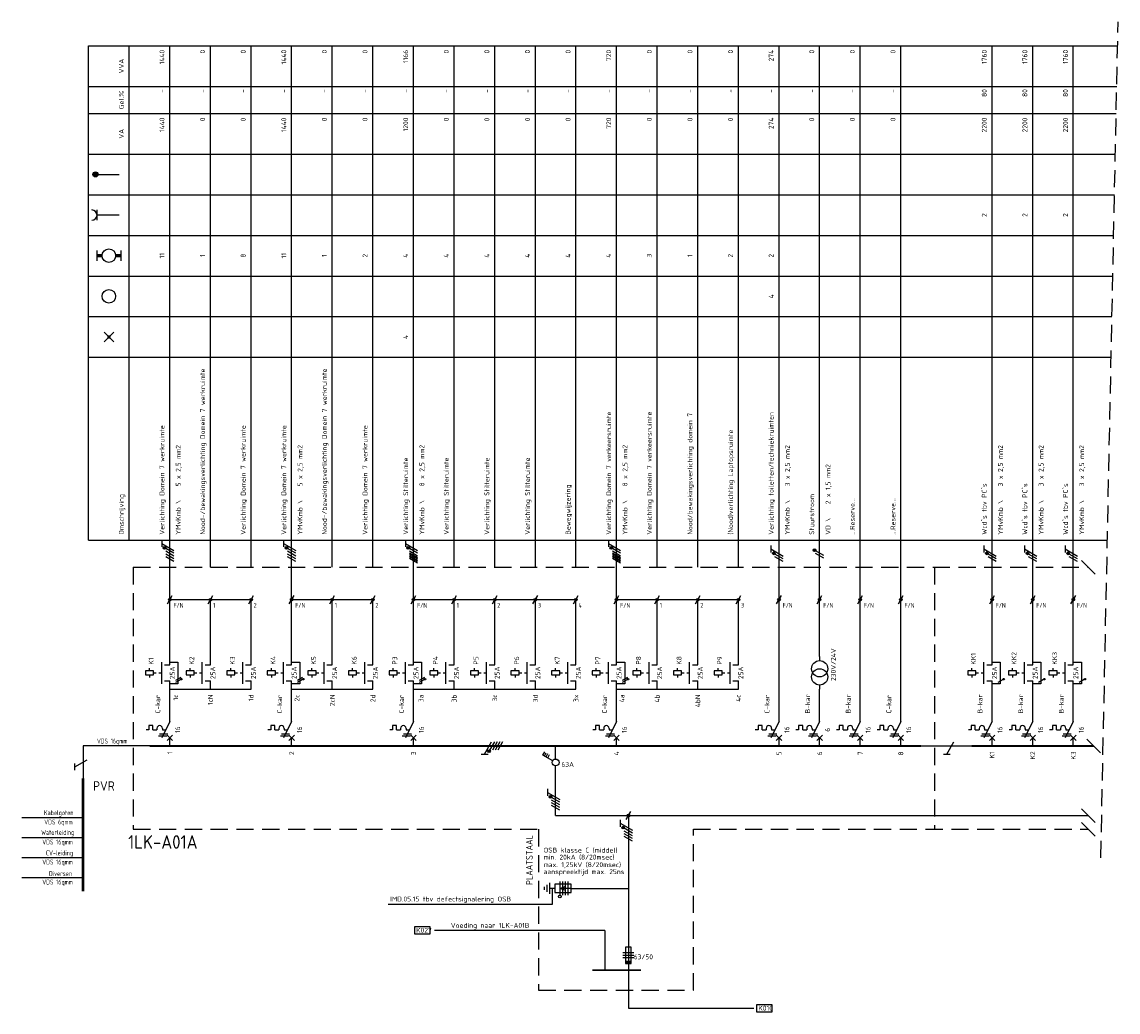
# Model space of a CAD drawing. Extents: x -1224 to 18134, y -20786 to 3554.
# Tile 50 of 88: x 5032 to 5437, y -604 to -239. Entities that reach past the tile are written whole.
import ezdxf
from ezdxf.enums import TextEntityAlignment as Align

# ---------------------------------------------------------------- set-up
doc = ezdxf.new("R2010")
doc.units = 0
doc.linetypes.add('HIDDEN', pattern=[9.525, 6.35, -3.175])
doc.linetypes.add('STABI11', pattern=[2, 1, -1])
doc.layers.get('0').update_dxf_attribs({"linetype": 'CONTINUOUS'})
for name, color, linetype in [('E-principe', 3, 'CONTINUOUS'), ('E-tekst', 2, 'CONTINUOUS'), ('EL$1----', 3, 'CONTINUOUS'), ('EL$1----_1LK-A03', 3, 'CONTINUOUS'), ('EL$1----_1LK-A08', 3, 'CONTINUOUS'), ('kast', 1, 'CONTINUOUS')]:
    doc.layers.add(name, color=color, linetype=linetype)
doc.styles.add('BURO-018', font='ISO.shx', dxfattribs={"height": 1.8})
doc.styles.add('BURO-035', font='ISO.shx', dxfattribs={"height": 3.5})
doc.styles.add('BURO-050', font='ISO.shx', dxfattribs={"height": 5})
doc.styles.get("Standard").update_dxf_attribs({"font": 'iso.shx'})

# ---------------------------------------------------------------- blocks, each defined once
blk = doc.blocks.new('RAIL3')
at = {"color": 0, "linetype": 'Continuous'}
for p, q in [((-6, 0), (6, 0)), ((1.73, 3), (-0.87, -1.5)), ((2.98, 3), (0.48, 3))]:
    blk.add_line(p, q, dxfattribs=at)
blk = doc.blocks.new('0302A1_')
at = {"color": 0, "linetype": 'Continuous'}
blk.add_line((-0.87, -1.5), (0.87, 1.5), dxfattribs=at)
at = {"color": 0, "const_width": 0.5}
blk.add_lwpolyline([(-0.25, 0, 1), (0.25, 0, 1)], format="xyb", close=True, dxfattribs=at)
at = {"color": 0, "linetype": 'Continuous'}
blk.add_circle((0, 0), 0.5, dxfattribs=at)
blk = doc.blocks.new('HL3')
at = {"color": 0, "linetype": 'Continuous'}
for p, q in [((-3, 6.98), (-3, 4.48)), ((-3, 5.73), (1.5, 3.13)), ((1.5, 2.13), (-1.5, 3.87)), ((1.5, 1.13), (-1.5, 2.87)), ((1.5, 0.13), (-1.5, 1.87)), ((1.5, -0.87), (-1.5, 0.87))]:
    blk.add_line(p, q, dxfattribs=at)
at = {"color": 0, "linetype": 'Continuous', "const_width": 0.5}
blk.add_lwpolyline([(-1.68, 4.12, 1), (-2.18, 4.12, 1)], format="xyb", close=True, dxfattribs=at)
at = {"color": 0, "linetype": 'Continuous'}
blk.add_circle((-1.93, 4.12), 0.5, dxfattribs=at)
blk = doc.blocks.new('E00515')
at = {"color": 0, "linetype": 'Continuous'}
for p, q in [((6, 1.5), (0, 1.5)), ((0, 1.5), (0, -1.5)), ((0, 0), (4, 0)), ((1.25, -2.5), (1.25, 2.5)), ((2.25, -2.5), (2.25, 2.5)), ((4, 0), (2.5, 0.5)), ((2.5, -0.5), (4, 0)), ((3.25, -2.5), (3.25, 2.5)), ((4.25, -2.5), (4.25, 2.5)), ((6, -1.5), (6, 1.5)), ((6, 0), (8, 0)), ((8, -2), (8, 2)), ((9, -1.25), (9, 1.25)), ((10, -0.5), (10, 0.5)), ((0, -1.5), (6, -1.5))]:
    blk.add_line(p, q, dxfattribs=at)
blk.add_circle((4.25, 3), 0.5, dxfattribs=at)
blk = doc.blocks.new('L1')
at = {"color": 0, "linetype": 'Continuous'}
for p, q in [((-3, 73.98), (-3, 71.48)), ((-3, 72.73), (1.5, 70.13)), ((1.5, 69.13), (-1.5, 70.87)), ((1.5, 68.13), (-1.5, 69.87))]:
    blk.add_line(p, q, dxfattribs=at)
at = {"color": 0, "linetype": 'Continuous', "const_width": 0.5}
blk.add_lwpolyline([(-1.68, 71.12, 1), (-2.18, 71.12, 1)], format="xyb", close=True, dxfattribs=at)
at = {"color": 0, "linetype": 'Continuous'}
blk.add_circle((-1.93, 71.12), 0.5, dxfattribs=at)
blk = doc.blocks.new('00P')
at = {"color": 0, "linetype": 'Continuous'}
for p, q in [((0, 31), (3, 31)), ((3, 31), (3, 23)), ((3, 23), (0, 23))]:
    blk.add_line(p, q, dxfattribs=at)
blk = doc.blocks.new('L3')
at = {"color": 0, "linetype": 'Continuous'}
for p, q in [((-3, 75.98), (-3, 73.48)), ((-3, 74.73), (1.5, 72.13)), ((1.5, 71.13), (-1.5, 72.87)), ((1.5, 70.13), (-1.5, 71.87)), ((1.5, 69.13), (-1.5, 70.87)), ((1.5, 68.13), (-1.5, 69.87))]:
    blk.add_line(p, q, dxfattribs=at)
at = {"color": 0, "linetype": 'Continuous', "const_width": 0.5}
blk.add_lwpolyline([(-1.68, 73.12, 1), (-2.18, 73.12, 1)], format="xyb", close=True, dxfattribs=at)
at = {"color": 0, "linetype": 'Continuous'}
blk.add_circle((-1.93, 73.12), 0.5, dxfattribs=at)
blk = doc.blocks.new('B26')
at = {"color": 0, "linetype": 'Continuous'}
for p, q in [((0, 9), (0, 21)), ((0, 9), (-3, 3)), ((-7.75, 6), (-8.75, 6)), ((-7.75, 7.5), (-7.75, 6)), ((-6.25, 7.5), (-7.75, 7.5)), ((-6.25, 6), (-6.25, 7.5)), ((-6.25, 6), (-4.75, 6)), ((-4.75, 6.5), (-4.75, 6)), ((-3.75, 4.5), (-0.75, 4.5)), ((-2.75, 6.5), (-2.75, 6)), ((-2.75, 6), (-1.5, 6)), ((-4.125, 3.75), (-1.125, 3.75)), ((-1, 4), (1, 2)), ((-1, 2), (1, 4)), ((0, 0), (0, 3))]:
    blk.add_line(p, q, dxfattribs=at)
blk.add_arc((-3.75, 6.5), 1, 0, 180, dxfattribs=at)
at = {"color": 1, "style": 'BURO-018'}
blk.add_attdef('E_VRIJ1', (-3.548, 12), '', height=1.8, rotation=90, dxfattribs=at)
at = {"color": 1, "linetype": 'Continuous', "style": 'BURO-018'}
blk.add_attdef('E_IIA', text='', height=1.8, rotation=90, dxfattribs=at).set_placement((2, 6), align=Align.TOP_CENTER)
blk = doc.blocks.new('M2')
at = {"color": 0, "linetype": 'Continuous'}
for p, q in [((0, 30), (0, 33)), ((-7.5, 27.75), (-7.5, 28.75)), ((-3, 23), (-3, 31)), ((-2, 30), (0, 30)), ((-6, 27.75), (-9, 27.75)), ((-9, 27.75), (-9, 26.25)), ((-9, 26.25), (-6, 26.25)), ((-7.5, 26.25), (-7.5, 25.25)), ((-6, 26.25), (-6, 27.75)), ((-6, 27.25), (-6, 27.25)), ((-2, 24), (0, 24)), ((0, 21), (0, 24))]:
    blk.add_line(p, q, dxfattribs=at)
at = {"color": 0, "linetype": 'STABI11'}
blk.add_line((-6, 27), (-3, 27), dxfattribs=at)
at = {"color": 1, "linetype": 'Continuous', "style": 'BURO-018'}
blk.add_attdef('E_VRIJ1', (-6, 30), '', height=1.8, rotation=90, dxfattribs=at)
blk.add_attdef('E_IMS', text='', height=1.8, rotation=90, dxfattribs=at).set_placement((0, 27), align=Align.TOP_CENTER)
blk = doc.blocks.new('b1s')
at = {"color": 0, "linetype": 'Continuous'}
blk.add_line((0, 33), (0, 54), dxfattribs=at)
blk = doc.blocks.new('m1s')
at = {"color": 0, "linetype": 'Continuous'}
blk.add_line((0, 54), (0, 66), dxfattribs=at)
blk = doc.blocks.new('m1')
at = {"color": 0, "linetype": 'Continuous'}
blk.add_line((0, 21), (0, 33), dxfattribs=at)
blk = doc.blocks.new('M13')
at = {"color": 0, "linetype": 'Continuous'}
for p, q in [((0, 33), (0, 31.5)), ((0, 22.5), (0, 21))]:
    blk.add_line(p, q, dxfattribs=at)
for centre in [(0, 28.5), (0, 25.5)]:
    blk.add_circle(centre, 3, dxfattribs=at)
at = {"color": 1, "linetype": 'Continuous', "style": 'BURO-018'}
blk.add_attdef('E_VRIJ1', (6, 24), '', height=1.8, rotation=90, dxfattribs=at)
blk = doc.blocks.new('KOLNR1')
at = {"color": 0, "linetype": 'Continuous'}
for p, q in [((1.41, -1.41), (-1.41, 1.41)), ((-1.41, -1.41), (1.41, 1.41))]:
    blk.add_line(p, q, dxfattribs=at)
at = {"color": 0, "linetype": 'Continuous', "const_width": 0.5}
blk.add_lwpolyline([(-0.25, 0, 1), (0.25, 0, 1)], format="xyb", close=True, dxfattribs=at)
blk = doc.blocks.new('KOLNR3')
at = {"color": 0, "linetype": 'Continuous'}
blk.add_circle((0, 0), 2, dxfattribs=at)
blk = doc.blocks.new('KOLNR5')
at = {"color": 0, "linetype": 'Continuous'}
for p, q in [((-3.5, -1.5), (-3.5, 1.5)), ((3.5, 1.5), (3.5, -1.5))]:
    blk.add_line(p, q, dxfattribs=at)
at = {"color": 0, "linetype": 'Continuous', "const_width": 1}
for points in [[(-2, 0), (-3.5, 0)], [(2, 0), (3.5, 0)]]:
    blk.add_lwpolyline(points, dxfattribs=at)
at = {"color": 0, "linetype": 'Continuous'}
blk.add_circle((0, 0), 2, dxfattribs=at)
blk = doc.blocks.new('KOLNR6')
at = {"color": 0, "linetype": 'Continuous'}
for p, q in [((-3.5, -1.5), (-3.5, 1.5)), ((3, 0), (-3.5, 0))]:
    blk.add_line(p, q, dxfattribs=at)
blk.add_arc((-5, 0), 1.5, 270, 90, dxfattribs=at)
blk = doc.blocks.new('KOLNR8')
at = {"color": 0, "linetype": 'Continuous'}
blk.add_line((-4, 0), (3, 0), dxfattribs=at)
at = {"color": 0, "linetype": 'Continuous', "const_width": 0.75}
blk.add_lwpolyline([(-4, -0.375, 1), (-4, 0.375, 1)], format="xyb", close=True, dxfattribs=at)
at = {"color": 0, "linetype": 'Continuous'}
blk.add_circle((-4, 0), 0.75, dxfattribs=at)
blk = doc.blocks.new('1P')
at = {"color": 0, "linetype": 'Continuous'}
blk.add_line((1.5, 0.87), (-1.5, -0.87), dxfattribs=at)

msp = doc.modelspace()

# ---------------------------------------------------------------- linework, layer by layer
at = {"layer": 'E-principe'}
for p, q in [((5079.05, -506), (5054.49, -506)), ((5054.49, -532.47), (5031.93, -532.47)), ((5054.49, -539.87), (5031.93, -539.87)), ((5054.49, -547.26), (5031.93, -547.26)), ((5054.49, -554.66), (5031.93, -554.66))]:
    msp.add_line(p, q, dxfattribs=at)
at = {"layer": 'E-principe', "const_width": 1}
msp.add_lwpolyline([(5054.49, -518), (5054.49, -559.71)], dxfattribs=at)
at = {"layer": 'EL$1----', "linetype": 'HIDDEN'}
msp.add_line((5430.4, -547.31), (5436.78, -238.7), dxfattribs=at)
at = {"layer": 'EL$1----'}
for p, q in [((5175.05, -434.66), (5178.05, -436.39)), ((5175.05, -435.66), (5178.05, -437.39)), ((5175.05, -436.66), (5178.05, -438.39)), ((5250.05, -434.66), (5253.05, -436.39)), ((5250.05, -435.66), (5253.05, -437.39)), ((5250.05, -436.66), (5253.05, -438.39)), ((5428.32, -442.53), (5423.25, -437.47)), ((5101.55, -452), (5086.55, -452)), ((5116.55, -452), (5101.55, -452)), ((5146.55, -452), (5131.55, -452)), ((5161.55, -452), (5146.55, -452)), ((5191.55, -452), (5176.55, -452)), ((5206.55, -452), (5191.55, -452)), ((5221.55, -452), (5206.55, -452)), ((5236.55, -452), (5221.55, -452)), ((5266.55, -452), (5251.55, -452)), ((5281.55, -452), (5266.55, -452)), ((5296.55, -452), (5281.55, -452)), ((5364.05, -506), (5382.75, -506)), ((5430.28, -508.53), (5425.21, -503.47)), ((5428.32, -534.23), (5423.25, -529.16)), ((5229.05, -531.69), (5425.78, -531.69)), ((5255.91, -531.69), (5255.91, -588.78)), ((5428.32, -539.27), (5423.25, -534.2)), ((5227.81, -558.56), (5227.81, -564.57)), ((5234.81, -558.56), (5255.91, -558.56)), ((5227.81, -564.57), (5167.16, -564.57)), ((5247.19, -574.08), (5184.26, -574.08)), ((5247.19, -574.08), (5247.19, -588.78)), ((5255.91, -588.78), (5255.91, -602.82)), ((5255.91, -602.82), (5302.24, -602.82))]:
    msp.add_line(p, q, dxfattribs=at)
at = {"layer": 'EL$1----', "linetype": 'Continuous'}
for p, q in [((5328.05, -435.71), (5325.05, -433.98)), ((5328.05, -436.71), (5325.05, -434.98)), ((5229.05, -510.75), (5229.05, -506)), ((5224.3, -509.34), (5225, -508.13)), ((5227.97, -511.46), (5224.3, -509.34)), ((5224.91, -509.69), (5225.61, -508.48)), ((5225.51, -510.04), (5226.21, -508.83)), ((5226.12, -510.39), (5226.82, -509.18)), ((5229.05, -531.69), (5229.05, -513.42)), ((5252.91, -533.29), (5252.91, -535.79)), ((5252.91, -534.54), (5257.41, -537.14)), ((5257.41, -538.14), (5254.41, -536.4)), ((5257.41, -539.14), (5254.41, -537.4)), ((5257.41, -540.14), (5254.41, -538.4)), ((5257.41, -541.14), (5254.41, -539.4)), ((5253.91, -582.25), (5257.91, -582.25)), ((5256.91, -580.25), (5254.91, -580.25)), ((5254.91, -580.25), (5254.91, -586.25)), ((5256.91, -586.25), (5256.91, -580.25)), ((5253.91, -583.25), (5257.91, -583.25)), ((5257.91, -584.25), (5253.91, -584.25)), ((5254.91, -586.25), (5256.91, -586.25))]:
    msp.add_line(p, q, dxfattribs=at)
at = {"layer": 'EL$1----', "color": 1, "linetype": 'Continuous'}
for p, q in [((5373.52, -509), (5376.12, -504.5)), ((5372.27, -509), (5374.77, -509))]:
    msp.add_line(p, q, dxfattribs=at)
at = {"layer": 'EL$1----', "linetype": 'Continuous', "const_width": 0.5}
for points in [[(5324.87, -433.73, 1), (5324.37, -433.73, 1)], [(5254.23, -536.15, 1), (5253.73, -536.15, 1)]]:
    msp.add_lwpolyline(points, format="xyb", close=True, dxfattribs=at)
at = {"layer": 'EL$1----', "linetype": 'Continuous', "const_width": 0.7}
msp.add_lwpolyline([(5242.55, -588.78), (5260.55, -588.78)], dxfattribs=at)
at = {"layer": 'EL$1----', "linetype": 'Continuous'}
for centre, radius in [((5324.62, -433.73), 0.5), ((5229.05, -512.08), 1.25), ((5253.98, -536.15), 0.5)]:
    msp.add_circle(centre, radius, dxfattribs=at)
at = {"layer": 'EL$1----'}
for centre in [(5090.82, -481.34), (5135.82, -481.34), (5180.82, -481.34), (5255.82, -481.34), (5394.52, -481.34), (5409.52, -481.34), (5424.52, -481.34)]:
    msp.add_circle(centre, 0.283, dxfattribs=at)
at = {"layer": 'EL$1----', "linetype": 'Continuous'}
msp.add_solid([(5254.91, -586.25), (5254.91, -585.25), (5256.91, -586.25), (5256.91, -585.25)], dxfattribs=at)
at = {"layer": 'EL$1----_1LK-A03', "color": 1}
for p, q in [((5056.55, -247.5), (5436.6, -247.5)), ((5056.55, -430), (5056.55, -247.5)), ((5071.55, -430), (5071.55, -247.5)), ((5056.55, -262.5), (5436.29, -262.5)), ((5056.55, -272.5), (5436.08, -272.5)), ((5056.55, -287.5), (5435.77, -287.5)), ((5056.55, -302.5), (5435.46, -302.5)), ((5056.55, -317.5), (5435.15, -317.5)), ((5056.55, -332.5), (5434.84, -332.5)), ((5056.55, -347.5), (5434.53, -347.5)), ((5056.55, -362.5), (5434.22, -362.5)), ((5056.55, -430), (5432.83, -430))]:
    msp.add_line(p, q, dxfattribs=at)
at = {"layer": 'EL$1----_1LK-A03'}
for p, q in [((5086.55, -440), (5086.55, -247.5)), ((5101.55, -440), (5101.55, -247.5)), ((5116.55, -440), (5116.55, -247.5)), ((5131.55, -440), (5131.55, -247.5)), ((5146.55, -440), (5146.55, -247.5)), ((5161.55, -440), (5161.55, -247.5)), ((5176.55, -440), (5176.55, -247.5)), ((5191.55, -440), (5191.55, -247.5)), ((5206.55, -440), (5206.55, -247.5)), ((5221.55, -440), (5221.55, -247.5)), ((5236.55, -440), (5236.55, -247.5)), ((5251.55, -440), (5251.55, -247.5)), ((5266.55, -440), (5266.55, -247.5)), ((5281.55, -440), (5281.55, -247.5)), ((5296.55, -440), (5296.55, -247.5)), ((5311.55, -440), (5311.55, -247.5)), ((5326.55, -440), (5326.55, -247.5)), ((5341.55, -440), (5341.55, -247.5)), ((5356.55, -440), (5356.55, -247.5)), ((5390.25, -440), (5390.25, -247.5)), ((5405.25, -440), (5405.25, -247.5)), ((5420.25, -440), (5420.25, -247.5)), ((5086.55, -485), (5101.55, -485)), ((5101.55, -485), (5116.55, -485)), ((5131.55, -485), (5146.55, -485)), ((5146.55, -485), (5161.55, -485)), ((5176.55, -485), (5236.55, -485)), ((5251.55, -485), (5296.55, -485))]:
    msp.add_line(p, q, dxfattribs=at)
at = {"layer": 'EL$1----_1LK-A03', "color": 1, "linetype": 'HIDDEN'}
for p, q in [((5073.05, -440), (5425.78, -440)), ((5073.05, -440), (5073.05, -536.73)), ((5369.01, -440), (5369.01, -536.73))]:
    msp.add_line(p, q, dxfattribs=at)
at = {"layer": 'EL$1----_1LK-A03'}
for points in [[(5094.05, -506, 0.7, 0.7, 0), (5079.05, -506, 0.7, 0.7, 0)], [(5109.05, -506, 0.7, 0.7, 0), (5094.05, -506, 0.7, 0.7, 0)], [(5124.05, -506, 0.7, 0.7, 0), (5109.05, -506, 0.7, 0.7, 0)], [(5139.05, -506, 0.7, 0.7, 0), (5124.05, -506, 0.7, 0.7, 0)], [(5154.05, -506, 0.7, 0.7, 0), (5139.05, -506, 0.7, 0.7, 0)], [(5169.05, -506, 0.7, 0.7, 0), (5154.05, -506, 0.7, 0.7, 0)], [(5184.05, -506, 0.7, 0.7, 0), (5169.05, -506, 0.7, 0.7, 0)], [(5199.05, -506, 0.7, 0.7, 0), (5184.05, -506, 0.7, 0.7, 0)], [(5214.05, -506, 0.7, 0.7, 0), (5199.05, -506, 0.7, 0.7, 0)], [(5229.05, -506, 0.7, 0.7, 0), (5214.05, -506, 0.7, 0.7, 0)], [(5244.05, -506, 0.7, 0.7, 0), (5229.05, -506, 0.7, 0.7, 0)], [(5259.05, -506, 0.7, 0.7, 0), (5244.05, -506, 0.7, 0.7, 0)], [(5274.05, -506, 0.7, 0.7, 0), (5259.05, -506, 0.7, 0.7, 0)], [(5289.05, -506, 0.7, 0.7, 0), (5274.05, -506, 0.7, 0.7, 0)], [(5304.05, -506, 0.7, 0.7, 0), (5289.05, -506, 0.7, 0.7, 0)], [(5319.05, -506, 0.7, 0.7, 0), (5304.05, -506, 0.7, 0.7, 0)], [(5334.05, -506, 0.7, 0.7, 0), (5319.05, -506, 0.7, 0.7, 0)], [(5349.05, -506, 0.7, 0.7, 0), (5334.05, -506, 0.7, 0.7, 0)], [(5364.05, -506, 0.7, 0.7, 0), (5349.05, -506, 0.7, 0.7, 0)], [(5397.75, -506, 0.7, 0.7, 0), (5382.75, -506, 0.7, 0.7, 0)], [(5412.75, -506, 0.7, 0.7, 0), (5397.75, -506, 0.7, 0.7, 0)], [(5427.75, -506, 0.7, 0.7, 0), (5412.75, -506, 0.7, 0.7, 0)]]:
    msp.add_lwpolyline(points, format="xyseb", dxfattribs=at)
at = {"layer": 'EL$1----_1LK-A08', "color": 2}
for p, q in [((5177, -572.66), (5182.53, -572.66)), ((5177, -575.49), (5177, -572.66)), ((5182.53, -572.66), (5182.53, -575.49)), ((5182.53, -575.49), (5177, -575.49)), ((5303.37, -601.4), (5308.9, -601.4)), ((5303.37, -604.23), (5303.37, -601.4)), ((5308.9, -601.4), (5308.9, -604.23)), ((5308.9, -604.23), (5303.37, -604.23))]:
    msp.add_line(p, q, dxfattribs=at)
at = {"layer": 'kast', "color": 1, "linetype": 'HIDDEN'}
for p, q in [((5073.05, -536.73), (5222.88, -536.73)), ((5279.95, -536.73), (5425.78, -536.73))]:
    msp.add_line(p, q, dxfattribs=at)
at = {"layer": 'kast', "linetype": 'HIDDEN'}
for p, q in [((5222.71, -536.73), (5222.71, -596.19)), ((5279.95, -596.19), (5279.95, -536.73)), ((5222.71, -596.19), (5279.95, -596.19))]:
    msp.add_line(p, q, dxfattribs=at)

# ---------------------------------------------------------------- block references
at = {"layer": 'E-principe', "xscale": -1, "rotation": 90}
msp.add_blockref('RAIL3', (5054.49, -512), dxfattribs=at)
at = {"layer": 'EL$1----'}
for name, p in [('L3', (5086.55, -506)), ('L3', (5131.55, -506)), ('L3', (5176.55, -506)), ('L3', (5251.55, -506)), ('L1', (5311.55, -506)), ('L1', (5390.25, -506)), ('L1', (5405.25, -506)), ('L1', (5420.25, -506)), ('0302A1_', (5086.55, -452)), ('0302A1_', (5101.55, -452)), ('0302A1_', (5116.55, -452)), ('0302A1_', (5131.55, -452)), ('0302A1_', (5146.55, -452)), ('0302A1_', (5161.55, -452)), ('0302A1_', (5176.55, -452)), ('0302A1_', (5191.55, -452)), ('0302A1_', (5206.55, -452)), ('0302A1_', (5221.55, -452)), ('0302A1_', (5236.55, -452)), ('0302A1_', (5251.55, -452)), ('0302A1_', (5266.55, -452)), ('0302A1_', (5281.55, -452)), ('0302A1_', (5296.55, -452)), ('0302A1_', (5311.55, -452)), ('0302A1_', (5326.55, -452)), ('0302A1_', (5341.55, -452)), ('0302A1_', (5356.55, -452)), ('0302A1_', (5390.25, -452)), ('0302A1_', (5405.25, -452)), ('0302A1_', (5420.25, -452)), ('00P', (5086.55, -506)), ('00P', (5131.55, -506)), ('00P', (5176.55, -506)), ('00P', (5251.55, -506)), ('00P', (5390.25, -506)), ('00P', (5405.25, -506)), ('00P', (5420.25, -506)), ('HL3', (5229.05, -528.85)), ('0302A1_', (5255.91, -531.69))]:
    msp.add_blockref(name, p, dxfattribs=at)
at = {"layer": 'EL$1----', "xscale": 0.6399999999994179, "yscale": 0.6399999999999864, "zscale": 0.6400000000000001}
for p in [(5089.63, -481.25), (5089.63, -482.03), (5134.63, -481.25), (5134.63, -482.03), (5179.63, -481.25), (5179.63, -482.03), (5254.63, -481.25), (5254.63, -482.03), (5393.33, -482.03), (5408.33, -482.03), (5423.33, -482.03)]:
    msp.add_blockref('1P', p, dxfattribs=at)
at = {"layer": 'EL$1----', "color": 1, "rotation": 90}
msp.add_blockref('HL3', (5208.55, -506), dxfattribs=at)
at = {"layer": 'EL$1----', "rotation": 180}
msp.add_blockref('E00515', (5234.81, -558.56), dxfattribs=at)
at = {"layer": 'EL$1----_1LK-A03', "xscale": 1.25, "yscale": 1.25, "zscale": 1.25}
for name, p in [('KOLNR8', (5064.05, -295)), ('KOLNR6', (5064.05, -310)), ('KOLNR5', (5064.05, -325)), ('KOLNR3', (5064.05, -340)), ('KOLNR1', (5064.05, -355))]:
    msp.add_blockref(name, p, dxfattribs=at)
at = {"layer": 'EL$1----_1LK-A03'}
for name, p in [('m1s', (5086.55, -506)), ('m1s', (5131.55, -506)), ('m1s', (5176.55, -506)), ('m1s', (5251.55, -506)), ('m1s', (5311.55, -506)), ('m1s', (5326.55, -506)), ('m1s', (5341.55, -506)), ('m1s', (5356.55, -506)), ('m1s', (5390.25, -506)), ('m1s', (5405.25, -506)), ('m1s', (5420.25, -506)), ('b1s', (5086.55, -506)), ('b1s', (5101.55, -506)), ('b1s', (5116.55, -506)), ('b1s', (5131.55, -506)), ('b1s', (5146.55, -506)), ('b1s', (5161.55, -506)), ('b1s', (5176.55, -506)), ('b1s', (5191.55, -506)), ('b1s', (5206.55, -506)), ('b1s', (5221.55, -506)), ('b1s', (5236.55, -506)), ('b1s', (5251.55, -506)), ('b1s', (5266.55, -506)), ('b1s', (5281.55, -506)), ('b1s', (5296.55, -506)), ('b1s', (5311.55, -506)), ('b1s', (5326.55, -506)), ('b1s', (5341.55, -506)), ('b1s', (5356.55, -506)), ('b1s', (5390.25, -506)), ('b1s', (5405.25, -506)), ('b1s', (5420.25, -506)), ('m1', (5311.55, -506)), ('m1', (5341.55, -506)), ('m1', (5356.55, -506))]:
    msp.add_blockref(name, p, dxfattribs=at)
for name, p, values in [('M2', (5086.55, -506), {'E_IMS': '25A', 'E_VRIJ1': 'K1'}), ('M2', (5101.55, -506), {'E_IMS': '25A', 'E_VRIJ1': 'K2'}), ('M2', (5116.55, -506), {'E_IMS': '25A', 'E_VRIJ1': 'K3'}), ('M2', (5131.55, -506), {'E_IMS': '25A', 'E_VRIJ1': 'K4'}), ('M2', (5146.55, -506), {'E_IMS': '25A', 'E_VRIJ1': 'K5'}), ('M2', (5161.55, -506), {'E_IMS': '25A', 'E_VRIJ1': 'K6'}), ('M2', (5176.55, -506), {'E_IMS': '25A', 'E_VRIJ1': 'P3'}), ('M2', (5191.55, -506), {'E_IMS': '25A', 'E_VRIJ1': 'P4'}), ('M2', (5206.55, -506), {'E_IMS': '25A', 'E_VRIJ1': 'P5'}), ('M2', (5221.55, -506), {'E_IMS': '25A', 'E_VRIJ1': 'P6'}), ('M2', (5236.55, -506), {'E_IMS': '25A', 'E_VRIJ1': 'K7'}), ('M2', (5251.55, -506), {'E_IMS': '25A', 'E_VRIJ1': 'P7'}), ('M2', (5266.55, -506), {'E_IMS': '25A', 'E_VRIJ1': 'P8'}), ('M2', (5281.55, -506), {'E_IMS': '25A', 'E_VRIJ1': 'K8'}), ('M2', (5296.55, -506), {'E_IMS': '25A', 'E_VRIJ1': 'P9'}), ('M13', (5326.55, -506), {'E_VRIJ1': '230V/24V'}), ('M2', (5390.25, -506), {'E_IMS': '25A', 'E_VRIJ1': 'KK1'}), ('M2', (5405.25, -506), {'E_IMS': '25A', 'E_VRIJ1': 'KK2'}), ('M2', (5420.25, -506), {'E_IMS': '25A', 'E_VRIJ1': 'KK3'}), ('B26', (5086.55, -506), {'E_IIA': '16', 'E_VRIJ1': 'C-kar'}), ('B26', (5131.55, -506), {'E_IIA': '16', 'E_VRIJ1': 'C-kar'}), ('B26', (5176.55, -506), {'E_IIA': '16', 'E_VRIJ1': 'C-kar'}), ('B26', (5251.55, -506), {'E_IIA': '16', 'E_VRIJ1': 'C-kar'}), ('B26', (5311.55, -506), {'E_IIA': '16', 'E_VRIJ1': 'C-kar'}), ('B26', (5326.55, -506), {'E_IIA': '6', 'E_VRIJ1': 'B-kar'}), ('B26', (5341.55, -506), {'E_IIA': '16', 'E_VRIJ1': 'B-kar'}), ('B26', (5356.55, -506), {'E_IIA': '16', 'E_VRIJ1': 'C-kar'}), ('B26', (5390.25, -506), {'E_IIA': '16', 'E_VRIJ1': 'B-kar'}), ('B26', (5405.25, -506), {'E_IIA': '16', 'E_VRIJ1': 'B-kar'}), ('B26', (5420.25, -506), {'E_IIA': '16', 'E_VRIJ1': 'B-kar'})]:
    msp.add_blockref(name, p, dxfattribs=at).add_auto_attribs(values)

# ---------------------------------------------------------------- texts
at = {"layer": 'E-principe', "color": 2, "style": 'BURO-035'}
msp.add_text('PVR', height=3.5, dxfattribs=at).set_placement((5058.19, -522.52))
at = {"layer": 'E-tekst', "color": 1, "width": 0.8}
for s, p in [('F/N', (5087.89, -454.97)), ('1', (5102.5, -454.97)), ('2', (5117.5, -454.97)), ('F/N', (5132.89, -454.97)), ('1', (5147.5, -454.97)), ('2', (5162.5, -454.97)), ('F/N', (5177.89, -454.97)), ('1', (5192.5, -454.97)), ('2', (5207.5, -454.97)), ('3', (5222.5, -454.97)), ('4', (5237.5, -454.97)), ('F/N', (5252.89, -454.97)), ('1', (5267.5, -454.97)), ('2', (5282.5, -454.97)), ('3', (5297.5, -454.97)), ('F/N', (5312.89, -454.97)), ('F/N', (5327.89, -454.97)), ('F/N', (5342.89, -454.97)), ('F/N', (5357.89, -454.97)), ('F/N', (5391.59, -454.97)), ('F/N', (5406.59, -454.97)), ('F/N', (5421.59, -454.97)), ('VDS 16qmm', (5059.63, -505.09)), ('Kabelgoten', (5040.08, -531.53)), ('VDS 6qmm', (5040.18, -534.96)), ('Waterleiding', (5039.05, -538.82)), ('VDS 16qmm', (5039.46, -542.35)), ('CV-leiding', (5040.8, -546.37)), ('VDS 16qmm', (5039.46, -549.75)), ('Diversen', (5041.93, -554)), ('VDS 16qmm', (5039.46, -557.14))]:
    msp.add_text(s, height=1.8, dxfattribs=at).set_placement(p)
at = {"layer": 'EL$1----', "color": 1, "style": 'BURO-018'}
msp.add_text('63A', height=1.8, dxfattribs=at).set_placement((5233.48, -511.92), align=Align.TOP_CENTER)
for s, p in [('OSB klasse C (middel)', (5224.62, -545.35)), ('min. 20kA (8/20msec)', (5224.62, -547.93)), ('max. 1,25kV (8/20msec)', (5224.62, -550.72)), ('aanspreektijd max. 25ns', (5224.62, -553.32)), ('IMD.05.15 tbv defectsignalering OSB', (5167.94, -563.4)), ('Voeding naar 1LK-A01B', (5190.31, -573.14))]:
    msp.add_text(s, height=1.8, dxfattribs=at).set_placement(p)
for s, p in [('K027', (5177.53, -573.15)), ('K010', (5303.91, -601.89))]:
    msp.add_text(s, height=1.8, dxfattribs=at).set_placement(p, align=Align.TOP_LEFT)
msp.add_text('63/50', height=1.8, dxfattribs=at).set_placement((5265.01, -582.95), align=Align.TOP_RIGHT)
at = {"layer": 'EL$1----_1LK-A03', "color": 1, "style": 'BURO-018'}
for s, p in [('1440', (5084.55, -249)), ('0', (5099.55, -249)), ('0', (5114.55, -249)), ('1440', (5129.55, -249)), ('0', (5144.55, -249)), ('0', (5159.55, -249)), ('1166', (5174.55, -249)), ('0', (5189.55, -249)), ('0', (5204.55, -249)), ('0', (5219.55, -249)), ('0', (5234.55, -249)), ('720', (5249.55, -249)), ('0', (5264.55, -249)), ('0', (5279.55, -249)), ('0', (5294.55, -249)), ('274', (5309.55, -249)), ('0', (5324.55, -249)), ('0', (5339.55, -249)), ('0', (5354.55, -249)), ('1760', (5388.25, -249)), ('1760', (5403.25, -249)), ('1760', (5418.25, -249)), ('-', (5084.55, -263.5)), ('-', (5099.55, -263.5)), ('-', (5114.55, -263.5)), ('-', (5129.55, -263.5)), ('-', (5144.55, -263.5)), ('-', (5159.55, -263.5)), ('-', (5174.55, -263.5)), ('-', (5189.55, -263.5)), ('-', (5204.55, -263.5)), ('-', (5219.55, -263.5)), ('-', (5234.55, -263.5)), ('-', (5249.55, -263.5)), ('-', (5264.55, -263.5)), ('-', (5279.55, -263.5)), ('-', (5294.55, -263.5)), ('-', (5309.55, -263.5)), ('-', (5324.55, -263.5)), ('-', (5339.55, -263.5)), ('-', (5354.55, -263.5)), ('80', (5388.25, -263.5)), ('80', (5403.25, -263.5)), ('80', (5418.25, -263.5)), ('1440', (5084.55, -274)), ('0', (5099.55, -274)), ('0', (5114.55, -274)), ('1440', (5129.55, -274)), ('0', (5144.55, -274)), ('0', (5159.55, -274)), ('1200', (5174.55, -274)), ('0', (5189.55, -274)), ('0', (5204.55, -274)), ('0', (5219.55, -274)), ('0', (5234.55, -274)), ('720', (5249.55, -274)), ('0', (5264.55, -274)), ('0', (5279.55, -274)), ('0', (5294.55, -274)), ('274', (5309.55, -274)), ('0', (5324.55, -274)), ('0', (5339.55, -274)), ('0', (5354.55, -274)), ('2200', (5388.25, -274)), ('2200', (5403.25, -274)), ('2200', (5418.25, -274))]:
    msp.add_text(s, height=1.8, rotation=90, dxfattribs=at).set_placement(p, align=Align.RIGHT)
for s, p in [('VVA', (5069.55, -255)), ('Gel.%', (5069.55, -267.5)), ('VA', (5069.55, -280)), ('2', (5388.25, -310)), ('2', (5403.25, -310)), ('2', (5418.25, -310)), ('11', (5084.55, -325)), ('11', (5129.55, -325)), ('1', (5099.55, -325)), ('8', (5114.55, -325)), ('1', (5144.55, -325)), ('2', (5159.55, -325)), ('4', (5174.55, -325)), ('4', (5189.55, -325)), ('4', (5204.55, -325)), ('4', (5219.55, -325)), ('4', (5234.55, -325)), ('4', (5249.55, -325)), ('3', (5264.55, -325)), ('1', (5279.55, -325)), ('2', (5294.55, -325)), ('2', (5309.55, -325)), ('4', (5309.55, -340)), ('4', (5174.55, -355))]:
    msp.add_text(s, height=1.8, rotation=90, dxfattribs=at).set_placement(p, align=Align.CENTER)
for s, p in [('Nood-/bewakingsverlichting Domein 7 werkruimte', (5099.55, -428)), ('Nood-/bewakingsverlichting Domein 7 werkruimte', (5144.55, -428)), ('Verlichting Domein 7 verkeersruimte', (5249.55, -428)), ('Verlichting Domein 7 verkeersruimte', (5264.55, -428)), ('Nood/bewakingsverlichting domein 7', (5279.55, -428)), ('Verlichting toiletten/techniekruimten', (5309.55, -428)), ('Verlichting Domein 7 werkruimte', (5084.55, -428)), ('Verlichting Domein 7 werkruimte', (5114.55, -428)), ('Verlichting Domein 7 werkruimte', (5129.55, -428)), ('Verlichting Domein 7 werkruimte', (5159.55, -428)), ('(Nood)verlichting Laptopsruimte', (5294.55, -428)), ('YMvKmb \\    5 x 2,5 mm2', (5090.55, -428)), ('YMvKmb \\    5 x 2,5 mm2', (5135.55, -428)), ('Verlichting Stilteruimte', (5174.55, -428)), ('YMvKmb \\    8 x 2,5 mm2', (5180.55, -428)), ('Verlichting Stilteruimte', (5189.55, -428)), ('Verlichting Stilteruimte', (5204.55, -428)), ('Verlichting Stilteruimte', (5219.55, -428)), ('YMvKmb \\    8 x 2,5 mm2', (5255.55, -428)), ('YMvKmb \\    3 x 2,5 mm2', (5315.55, -428)), ('YMvKmb \\    3 x 2,5 mm2', (5394.25, -428)), ('YMvKmb \\    3 x 2,5 mm2', (5409.25, -428)), ('YMvKmb \\    3 x 2,5 mm2', (5424.25, -428)), ('VD \\    2 x 1,5 mm2', (5330.55, -428)), ('Omschrijving', (5069.55, -428)), ('Bewegwijzering', (5234.55, -428)), ('Wcd`s tbv PC`s', (5388.25, -428)), ('Wcd`s tbv PC`s', (5403.25, -428)), ('Wcd`s tbv PC`s', (5418.25, -428)), ('Stuurstroom', (5324.55, -428)), ('...Reserve...', (5339.55, -428)), ('...Reserve...', (5354.55, -428))]:
    msp.add_text(s, height=1.8, rotation=90, dxfattribs=at).set_placement(p)
for s, p in [('1c', (5088.73, -487)), ('1cN', (5101.55, -487)), ('1d', (5116.55, -487)), ('2c', (5133.51, -487)), ('2cN', (5146.55, -487)), ('2d', (5161.55, -487)), ('3a', (5179.33, -487)), ('3b', (5191.55, -487)), ('3c', (5206.55, -487)), ('3d', (5221.55, -487)), ('3x', (5236.55, -487)), ('4a', (5253.53, -487)), ('4b', (5266.55, -487)), ('4bN', (5281.55, -487)), ('4c', (5296.55, -487)), ('1', (5086.55, -508)), ('2', (5131.55, -508)), ('3', (5176.55, -508)), ('4', (5251.55, -508)), ('5', (5311.55, -508)), ('6', (5326.55, -508)), ('7', (5341.55, -508)), ('8', (5356.55, -508)), ('K1', (5390.25, -508)), ('K2', (5405.25, -508)), ('K3', (5420.25, -508))]:
    msp.add_text(s, height=1.8, rotation=90, dxfattribs=at).set_placement(p, align=Align.MIDDLE_RIGHT)
at = {"layer": 'kast', "color": 2, "style": 'BURO-050'}
msp.add_text('1LK-A01A', height=5, dxfattribs=at).set_placement((5096.8, -541.43), align=Align.MIDDLE_RIGHT)
at = {"layer": 'kast', "color": 2, "linetype": 'HIDDEN', "style": 'BURO-018'}
msp.add_text('PLAATSTAAL', height=2.5, rotation=90, dxfattribs=at).set_placement((5219.34, -538.89), align=Align.MIDDLE_RIGHT)

doc.saveas('drawing.dxf')
